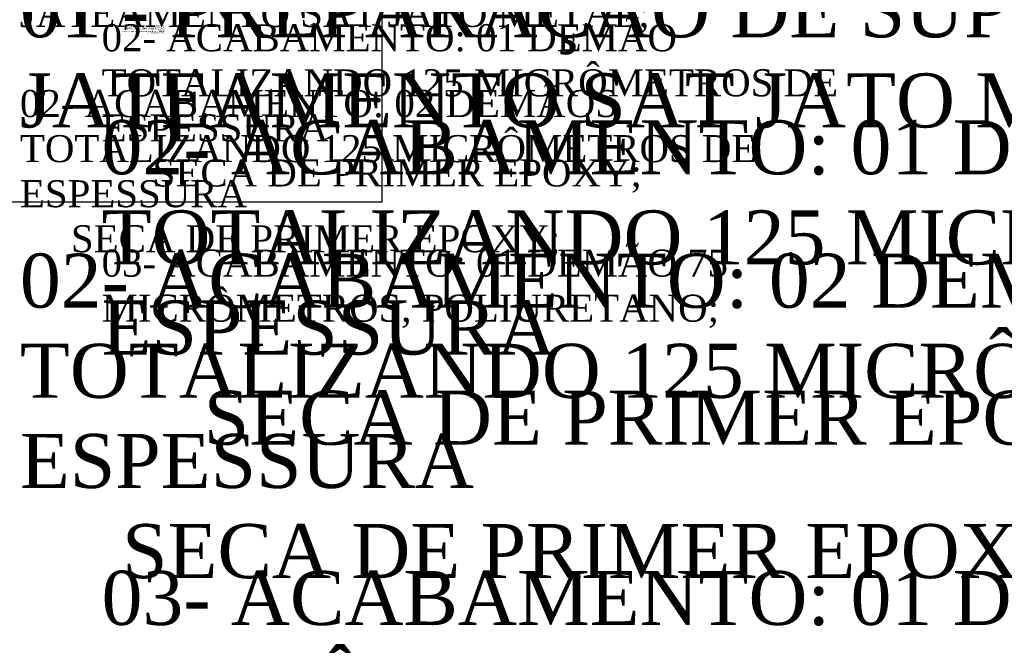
# Model space of a CAD drawing. Header units: millimetres. Extents: x -76 to 50459, y -22305 to 4164.
# Tile 46 of 90: x 30901 to 41822, y -22305 to -15363. Entities that reach past the tile are written whole.
import ezdxf

# ---------------------------------------------------------------- set-up
doc = ezdxf.new("R2010")
doc.units = ezdxf.units.MM
doc.layers.add('DI-Títulos @ 2.5', color=3, linetype='Continuous', lineweight=0)
for name, color, linetype in [('TEXTO', 7, 'Continuous'), ('TEXTO @ 100', 7, 'Continuous'), ('TEXTO @ 200', 7, 'Continuous')]:
    doc.layers.add(name, color=color, linetype=linetype)
doc.styles.add('3', font='arial.ttf', dxfattribs={"height": 3})
doc.styles.add('5', font='arial.ttf', dxfattribs={"height": 5})

# ---------------------------------------------------------------- blocks, each defined once
blk = doc.blocks.new('*U177')
at = {"layer": 'TEXTO @ 100', "insert": (30904, -14328), "char_height": 300, "width": 9616.08, "attachment_point": 4, "style": '3'}
blk.add_mtext('{\\fTimes New Roman|b0|i0|c0|p18;\\LA. PINTURA INTERNA:\\P\\P\\l- TINTAS ESPECIAIS COM ALTA PROTEÇÃO CONTRA CORROSÃO E \\PATOXICAS, TOTALIZANDO 250 MICROMETROS DE ESPESSURA SECA SENDO: \\P\\P01 - PREPARAÇÃO DE SUPERFICIE: JATEAMENTO SAT JATO METAL;\\P\\P02- ACABAMENTO: 02 DEMÃOS TOTALIZANDO 125 MICRÔMETROS DE ESPESSURA\\P     SECA DE PRIMER EPOXY;}', dxfattribs=at)
at = {"layer": 'TEXTO @ 200', "insert": (30904, -14328), "char_height": 600, "width": 19232.16, "attachment_point": 4, "style": '3'}
blk.add_mtext('{\\fTimes New Roman|b0|i0|c0|p18;\\LA. PINTURA INTERNA:\\P\\P\\l- TINTAS ESPECIAIS COM ALTA PROTEÇÃO CONTRA CORROSÃO E \\PATOXICAS, TOTALIZANDO 250 MICROMETROS DE ESPESSURA SECA SENDO: \\P\\P01 - PREPARAÇÃO DE SUPERFICIE: JATEAMENTO SAT JATO METAL;\\P\\P02- ACABAMENTO: 02 DEMÃOS TOTALIZANDO 125 MICRÔMETROS DE ESPESSURA\\P     SECA DE PRIMER EPOXY;}', dxfattribs=at)
blk = doc.blocks.new('*U178')
at = {"layer": 'TEXTO @ 100', "insert": (31810, -14348), "char_height": 300, "width": 9616.08, "attachment_point": 4, "style": '3'}
blk.add_mtext('{\\fTimes New Roman|b0|i0|c0|p18;\\LA. PINTURA EXTERNA:\\P\\P\\l- TINTAS ESPECIAIS COM ALTA PROTEÇÃO CONTRA CORROSÃO E\\P ATOXICAS, TOTALIZANDO 200 MICROMETROS DE ESPESSURA SECA SENDO: \\P\\P01 - PREPARAÇÃO DE SUPERFICIE: JATEAMENTO SAT JATO METAL;\\P\\P02- ACABAMENTO: 01 DEMÃO  TOTALIZANDO 125 MICRÔMETROS DE ESPESSURA\\P     SECA DE PRIMER EPOXY;\\P\\P03- ACABAMENTO: 01 DEMÃO 75 MICRÔMETROS, POLIURETANO; }', dxfattribs=at)
at = {"layer": 'TEXTO @ 200', "insert": (31810, -14348), "char_height": 600, "width": 19232.16, "attachment_point": 4, "style": '3'}
blk.add_mtext('{\\fTimes New Roman|b0|i0|c0|p18;\\LA. PINTURA EXTERNA:\\P\\P\\l- TINTAS ESPECIAIS COM ALTA PROTEÇÃO CONTRA CORROSÃO E\\P ATOXICAS, TOTALIZANDO 200 MICROMETROS DE ESPESSURA SECA SENDO: \\P\\P01 - PREPARAÇÃO DE SUPERFICIE: JATEAMENTO SAT JATO METAL;\\P\\P02- ACABAMENTO: 01 DEMÃO  TOTALIZANDO 125 MICRÔMETROS DE ESPESSURA\\P     SECA DE PRIMER EPOXY;\\P\\P03- ACABAMENTO: 01 DEMÃO 75 MICRÔMETROS, POLIURETANO; }', dxfattribs=at)

msp = doc.modelspace()

# ---------------------------------------------------------------- linework, layer by layer
at = {"layer": 'TEXTO'}
for p, q in [((34920.7053, -17382.3947), (34920.7053, -11382.3947)), ((29920.7053, -17382.3947), (34920.7053, -17382.3947))]:
    msp.add_line(p, q, dxfattribs=at)

# ---------------------------------------------------------------- block references
for name in ['*U178', '*U177']:
    msp.add_blockref(name, (0, 0), dxfattribs=at)

# ---------------------------------------------------------------- texts
at = {"layer": 'DI-Títulos @ 2.5', "insert": (32516.4518, -15515.8351), "char_height": 12.5, "width": 510.907151, "attachment_point": 9, "line_spacing_factor": 0.798, "style": '5'}
msp.add_mtext('{\\fCalibri|b0|i0|c0|p34;\\H0.91667x;\\C0;NOTAS: \\P\\P- EXECUTAR ESTE PROJETO JUNTAMENTE COM O PROJETO ESTRUTURAL;\\H1.46x; \\H0.68493x;\\P- ANTES DA CONCRETAGEM PREVER PASSAGEM PARA AS \\H2.15581x; \\H0.46386x;TUBULAÇÕES, DENTRO DOS LIMITES ESTABELECIDOS PELA NBR \\H1.63247x; \\H0.61257x;6118:2014;\\H1.50421x; \\H0.6648x;\\P- PARA ALTURA DOS PONTOS HIDRÁULICOS VERIFICAR REFERÊNCIA \\H2.44221x; \\H0.40947x;NO MEMORIAL DESCRITIVO;\\H1.46662x; }', dxfattribs=at)

doc.saveas('drawing.dxf')
